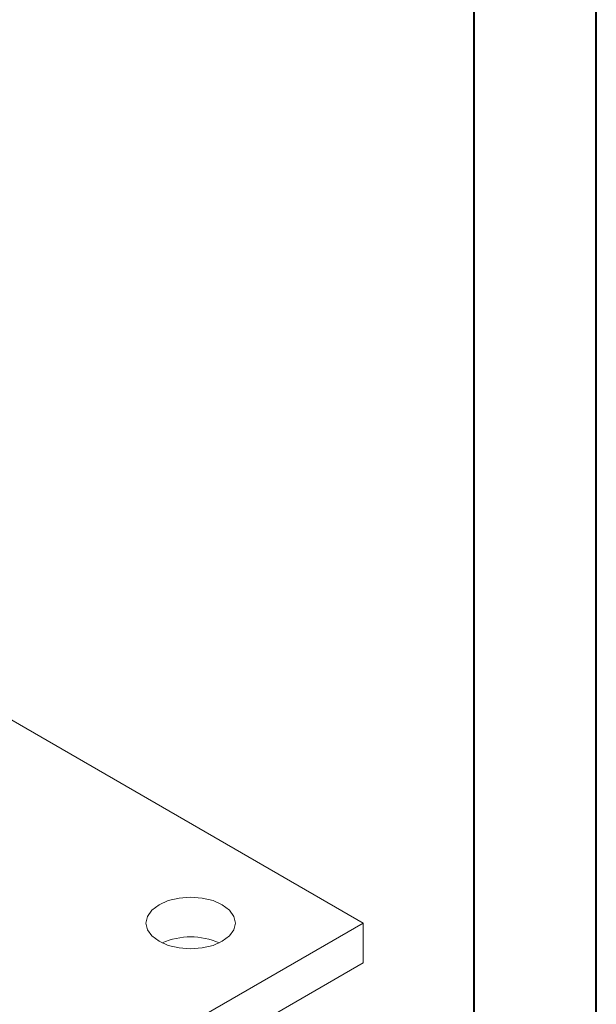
# Model space of a CAD drawing. Header units: millimetres. Extents: x 0 to 210, y 0 to 297.
# Tile 18 of 24: x 186 to 210, y 148 to 188. Entities that reach past the tile are written whole.
import ezdxf

# ---------------------------------------------------------------- set-up
doc = ezdxf.new("R2010")
doc.units = ezdxf.units.MM

msp = doc.modelspace()

# ---------------------------------------------------------------- linework, layer by layer
at = {"color": 7, "linetype": 'Continuous', "lineweight": 40}
for p, q in [((210.079, 0.215), (210.079, 297.215)), ((205.079, 5.215), (205.079, 292.215))]:
    msp.add_line(p, q, dxfattribs=at)
at = {"color": 7, "linetype": 'Continuous', "lineweight": 15}
for p, q in [((200.523, 151.3), (185.306, 160.085)), ((181.667, 140.415), (200.523, 151.3)), ((200.523, 151.3), (200.523, 149.667)), ((181.667, 138.782), (200.523, 149.667))]:
    msp.add_line(p, q, dxfattribs=at)
at = {"color": 7, "linetype": 'Continuous', "lineweight": 15, "flags": 128}
msp.add_lwpolyline([(192.155, 150.552), (192.535, 150.384), (192.977, 150.278), (193.452, 150.242), (193.926, 150.278), (194.368, 150.384), (194.748, 150.552), (195.039, 150.771), (195.223, 151.026), (195.285, 151.3), (195.223, 151.574), (195.039, 151.83), (194.748, 152.049), (194.368, 152.217), (193.926, 152.323), (193.452, 152.359), (192.977, 152.323), (192.535, 152.217), (192.155, 152.049), (191.864, 151.83), (191.681, 151.574), (191.618, 151.3), (191.681, 151.026), (191.864, 150.771), (192.155, 150.552)], dxfattribs=at)
at = {"color": 7, "linetype": 'Continuous', "lineweight": 15}
msp.add_arc((193.452, 147.886), 2.847, 65.8178, 114.1822, dxfattribs=at)

doc.saveas('drawing.dxf')
